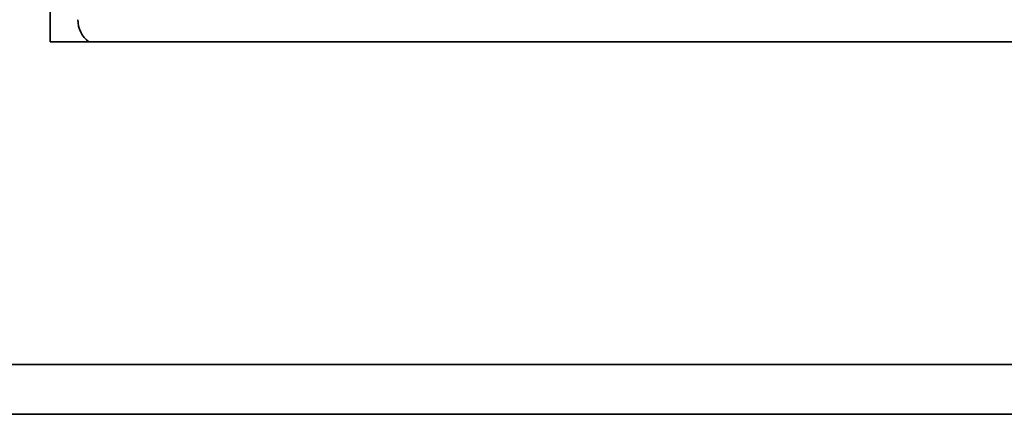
# Model space of a CAD drawing. Header units: millimetres. Extents: x 0 to 420, y 0 to 297.
# Tile 52 of 126: x 165.45 to 174.37, y 214.51 to 218.08. Entities that reach past the tile are written whole.
import ezdxf

# ---------------------------------------------------------------- set-up
doc = ezdxf.new("R2010")
doc.units = ezdxf.units.MM

msp = doc.modelspace()

# ---------------------------------------------------------------- linework, layer by layer
at = {"color": 7, "linetype": 'Continuous', "lineweight": 35}
for p, q in [((165.7269, 225.1849), (165.7269, 217.8849)), ((165.7269, 217.8849), (182.7269, 217.8849)), ((203.4519, 214.9599), (81.8518, 214.9599)), ((203.4519, 214.5099), (81.8518, 214.5099))]:
    msp.add_line(p, q, dxfattribs=at)
msp.add_arc((166.2269, 218.0849), 0.25, 180, 233.1301, dxfattribs=at)

doc.saveas('drawing.dxf')
